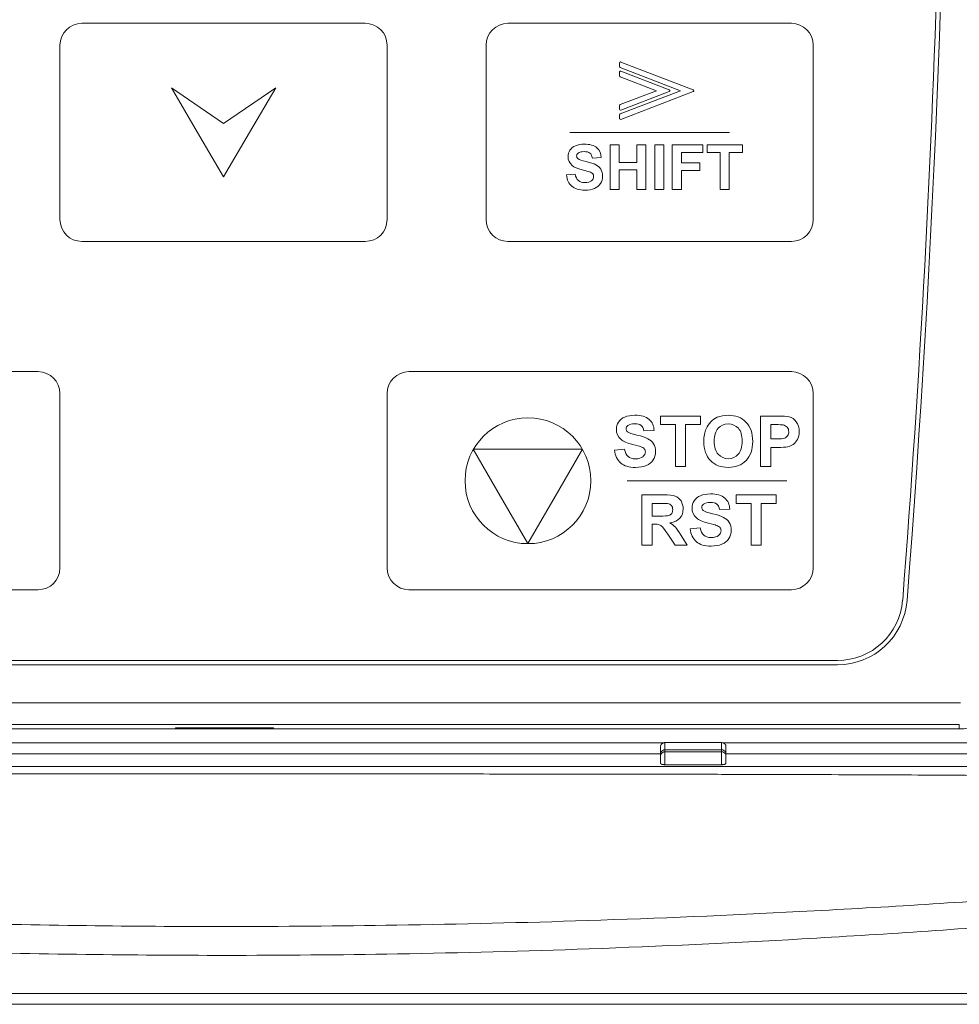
# Model space of a CAD drawing. Header units: millimetres. Extents: x -473 to 23648, y -382 to 1866.
# Tile 117 of 256: x 3739 to 3782, y 84 to 129. Entities that reach past the tile are written whole.
import ezdxf

# ---------------------------------------------------------------- set-up
doc = ezdxf.new("R2010")
doc.units = ezdxf.units.MM
doc.header["$LTSCALE"] = 80
doc.layers.get('0').update_dxf_attribs({"linetype": 'CONTINUOUS'})
for name, color, linetype in [('09_ALL_ROUNDS', 7, 'CONTINUOUS'), ('20_ALL_FEATURES', 7, 'CONTINUOUS'), ('layer 1', 7, 'CONTINUOUS')]:
    doc.layers.add(name, color=color, linetype=linetype)

msp = doc.modelspace()

# ---------------------------------------------------------------- linework, layer by layer
at = {"linetype": 'Continuous', "lineweight": 0}
for p, q in [((3719.831, 99.785), (3776.054, 99.785)), ((3776.054, 99.585), (3719.831, 99.585)), ((3714.195, 97.844), (3781.69, 97.844)), ((3714.243, 96.646), (3781.643, 96.646)), ((3750.193, 96.702), (3745.693, 96.702)), ((3745.693, 96.702), (3745.693, 96.667)), ((3745.693, 96.667), (3750.193, 96.667)), ((3745.943, 96.693), (3749.943, 96.693)), ((3750.193, 96.667), (3750.193, 96.702)), ((3781.643, 96.646), (3781.643, 96.844)), ((3674.995, 84.52), (3820.89, 84.52)), ((3674.995, 84.02), (3820.89, 84.02))]:
    msp.add_line(p, q, dxfattribs=at)
for centre, radius, start, end in [((3158.343, 151.12), 622.8, 355.525768, 4.48928), ((3158.343, 151.12), 622.6, 355.525768, 1.182237), ((3776.054, 102.785), 3, 270, 355.5258), ((3776.054, 102.785), 3.2, 270, 355.5258), ((3781.643, 98.618), 1.972, 270, 0)]:
    msp.add_arc(centre, radius, start, end, dxfattribs=at)
for points, knots in [([(3714.243, 96.844), (3721.73, 96.849), (3736.709, 96.856), (3759.176, 96.856), (3774.155, 96.849), (3781.643, 96.844)], [0, 0, 0, 0, 22.462721, 44.937212, 67.399918, 67.399918, 67.399918, 67.399918]), ([(3747.943, 94.922), (3747.222, 94.922), (3745.754, 94.922), (3743.537, 94.922), (3741.302, 94.922), (3739.086, 94.922), (3736.872, 94.923), (3734.606, 94.923), (3732.203, 94.923), (3729.596, 94.923), (3726.758, 94.924), (3723.782, 94.924), (3720.845, 94.925), (3718.124, 94.926), (3715.689, 94.927), (3714.164, 94.927), (3713.443, 94.928)], [0, 0, 0, 0, 2.160181, 4.406147, 6.650283, 8.86412, 11.055449, 13.29076, 15.662238, 18.265232, 21.113375, 24.174089, 27.195144, 29.924779, 32.336661, 34.500001, 34.500001, 34.500001, 34.500001]), ([(3782.443, 94.928), (3781.73, 94.927), (3780.243, 94.927), (3777.916, 94.926), (3775.395, 94.925), (3772.672, 94.924), (3769.747, 94.924), (3766.753, 94.923), (3763.896, 94.923), (3761.319, 94.923), (3758.989, 94.923), (3756.765, 94.922), (3754.555, 94.922), (3752.33, 94.922), (3750.122, 94.922), (3748.66, 94.922), (3747.943, 94.922)], [0, 0, 0, 0, 2.136676, 4.462188, 6.980853, 9.700442, 12.631502, 15.753897, 18.682545, 21.204402, 23.48372, 25.672061, 27.877331, 30.112252, 32.348791, 34.500001, 34.500001, 34.500001, 34.500001]), ([(3747.943, 94.584), (3747.222, 94.584), (3745.753, 94.584), (3743.536, 94.584), (3741.301, 94.583), (3739.085, 94.581), (3736.871, 94.58), (3734.605, 94.578), (3732.201, 94.575), (3729.593, 94.572), (3726.755, 94.567), (3723.777, 94.561), (3720.839, 94.553), (3718.116, 94.543), (3715.677, 94.531), (3714.15, 94.521), (3713.427, 94.515)], [0, 0, 0, 0, 2.160506, 4.406771, 6.651184, 8.865286, 11.056883, 13.292493, 15.664331, 18.267791, 21.11658, 24.178267, 27.200758, 29.932458, 32.347412, 34.515674, 34.515674, 34.515674, 34.515674]), ([(3782.458, 94.515), (3781.744, 94.521), (3780.254, 94.53), (3777.924, 94.542), (3775.401, 94.551), (3772.676, 94.559), (3769.751, 94.566), (3766.756, 94.571), (3763.898, 94.575), (3761.321, 94.578), (3758.991, 94.58), (3756.766, 94.581), (3754.556, 94.583), (3752.33, 94.584), (3750.123, 94.584), (3748.66, 94.584), (3747.943, 94.584)], [0, 0, 0, 0, 2.141556, 4.470073, 6.990716, 9.711686, 12.643764, 15.76692, 18.696103, 21.218343, 23.497966, 25.686573, 27.892107, 30.127305, 32.364141, 34.515674, 34.515674, 34.515674, 34.515674]), ([(3747.943, 87.587), (3745.835, 87.587), (3741.45, 87.614), (3734.598, 87.746), (3727.185, 87.991), (3719.157, 88.377), (3713.6, 88.735), (3710.711, 88.947)], [0, 0, 0, 0, 6.32226, 13.156695, 20.55903, 28.572845, 37.2647, 37.2647, 37.2647, 37.2647]), ([(3785.174, 88.947), (3781.557, 88.681), (3774.698, 88.255), (3764.918, 87.843), (3756.125, 87.63), (3750.576, 87.587), (3747.943, 87.587)], [0, 0, 0, 0, 10.880652, 20.615436, 29.365164, 37.264506, 37.264506, 37.264506, 37.264506]), ([(3747.943, 86.264), (3745.825, 86.264), (3741.42, 86.293), (3734.537, 86.437), (3727.094, 86.709), (3719.039, 87.136), (3713.465, 87.526), (3710.567, 87.751)], [0, 0, 0, 0, 6.351405, 13.217029, 20.651094, 28.695182, 37.41446, 37.41446, 37.41446, 37.41446]), ([(3785.318, 87.751), (3781.69, 87.469), (3774.809, 87.002), (3764.993, 86.544), (3756.163, 86.31), (3750.588, 86.264), (3747.943, 86.264)], [0, 0, 0, 0, 10.915961, 20.689601, 29.478507, 37.414247, 37.414247, 37.414247, 37.414247])]:
    msp.add_open_spline(points, degree=3, knots=knots, dxfattribs=at)
at = {"layer": '09_ALL_ROUNDS', "linetype": 'Continuous', "lineweight": 0}
for p, q in [((3767.943, 96.015), (3727.943, 96.015)), ((3767.943, 95.072), (3767.943, 95.818)), ((3768.143, 95.005), (3768.143, 96.02)), ((3768.143, 96.02), (3770.743, 96.02)), ((3770.743, 96.02), (3770.743, 95.005)), ((3782.443, 96.003), (3770.943, 96.015)), ((3770.943, 95.818), (3770.943, 95.072)), ((3768.143, 95.689), (3770.743, 95.689)), ((3768.143, 95.598), (3770.743, 95.598)), ((3768.143, 95.005), (3770.743, 95.005))]:
    msp.add_line(p, q, dxfattribs=at)
for centre, start, end in [((3768.143, 95.82), 102.3289, 113.9043), ((3768.143, 95.82), 90.0106, 102.3123), ((3770.743, 95.82), 66.0892, 89.9995)]:
    msp.add_arc(centre, 0.2, start, end, dxfattribs=at)
for points in [[(3767.978, 96.003), (3767.965, 96.004), (3767.953, 96.009), (3767.943, 96.015)], [(3767.999, 95.959), (3768.017, 95.977), (3768.038, 95.992), (3768.062, 96.003)], [(3770.866, 96.003), (3770.852, 96.003), (3770.838, 96.003), (3770.824, 96.003)], [(3768.043, 95.662), (3768.072, 95.679), (3768.108, 95.689), (3768.143, 95.689)], [(3768.043, 95.571), (3768.073, 95.588), (3768.108, 95.598), (3768.143, 95.598)], [(3770.843, 95.662), (3770.813, 95.679), (3770.777, 95.689), (3770.743, 95.689)], [(3770.843, 95.571), (3770.813, 95.588), (3770.777, 95.598), (3770.743, 95.598)]]:
    msp.add_open_spline(points, degree=3, dxfattribs=at)
for points, knots in [([(3767.943, 95.818), (3767.943, 95.844), (3767.952, 95.896), (3767.981, 95.94), (3767.999, 95.959)], [0, 0, 0, 0, 0.077538, 0.1541357, 0.1541357, 0.1541357, 0.1541357]), ([(3768.062, 96.003), (3768.047, 96.003), (3768.019, 96.004), (3767.991, 96.001), (3767.978, 96.003)], [0, 0, 0, 0, 0.04344124, 0.0836304, 0.0836304, 0.0836304, 0.0836304]), ([(3770.824, 96.003), (3770.847, 95.992), (3770.89, 95.962), (3770.933, 95.896), (3770.943, 95.844), (3770.943, 95.818)], [0, 0, 0, 0, 0.076409, 0.1530066, 0.2305447, 0.2305447, 0.2305447, 0.2305447]), ([(3770.943, 96.015), (3770.932, 96.009), (3770.906, 95.999), (3770.88, 96.002), (3770.866, 96.003)], [0, 0, 0, 0, 0.03812325, 0.07837943, 0.07837943, 0.07837943, 0.07837943]), ([(3767.943, 95.489), (3767.943, 95.524), (3767.961, 95.594), (3768.013, 95.645), (3768.043, 95.662)], [0, 0, 0, 0, 0.1034688, 0.2069649, 0.2069649, 0.2069649, 0.2069649]), ([(3767.943, 95.4), (3767.943, 95.434), (3767.961, 95.504), (3768.013, 95.554), (3768.043, 95.571)], [0, 0, 0, 0, 0.1025879, 0.205613, 0.205613, 0.205613, 0.205613]), ([(3770.943, 95.489), (3770.943, 95.524), (3770.924, 95.594), (3770.872, 95.645), (3770.843, 95.662)], [0, 0, 0, 0, 0.1034688, 0.2069649, 0.2069649, 0.2069649, 0.2069649]), ([(3770.943, 95.4), (3770.943, 95.434), (3770.924, 95.504), (3770.872, 95.554), (3770.843, 95.571)], [0, 0, 0, 0, 0.1025879, 0.205613, 0.205613, 0.205613, 0.205613]), ([(3768.143, 95.005), (3768.133, 95.006), (3768.116, 95.006), (3768.095, 95.007), (3768.08, 95.009), (3768.066, 95.01), (3768.055, 95.012), (3768.044, 95.014), (3768.03, 95.017), (3768.014, 95.021), (3767.997, 95.026), (3767.981, 95.033), (3767.966, 95.04), (3767.954, 95.049), (3767.945, 95.059), (3767.943, 95.068), (3767.943, 95.072)], [0, 0, 0, 0, 0.0298504, 0.0487085, 0.0636933, 0.0767543, 0.0886407, 0.0997299, 0.1102362, 0.1299847, 0.148435, 0.1657444, 0.1818702, 0.1966446, 0.2099907, 0.2225628, 0.2225628, 0.2225628, 0.2225628]), ([(3770.943, 95.072), (3770.943, 95.068), (3770.94, 95.059), (3770.931, 95.049), (3770.919, 95.04), (3770.905, 95.033), (3770.889, 95.026), (3770.871, 95.021), (3770.855, 95.017), (3770.842, 95.014), (3770.831, 95.012), (3770.819, 95.01), (3770.805, 95.009), (3770.79, 95.007), (3770.769, 95.006), (3770.753, 95.006), (3770.743, 95.005)], [0, 0, 0, 0, 0.0125721, 0.0259182, 0.0406926, 0.0568184, 0.0741278, 0.0925781, 0.1123266, 0.1228329, 0.1339221, 0.1458085, 0.1588695, 0.1738543, 0.1927124, 0.2225628, 0.2225628, 0.2225628, 0.2225628])]:
    msp.add_open_spline(points, degree=3, knots=knots, dxfattribs=at)
at = {"layer": '20_ALL_FEATURES', "linetype": 'Continuous', "lineweight": 0}
for p, q in [((3767.943, 95.503), (3727.943, 95.503)), ((3782.443, 95.503), (3770.943, 95.503))]:
    msp.add_line(p, q, dxfattribs=at)
at = {"layer": 'layer 1', "color": 0, "lineweight": 0}
for points, knots in [([(3741.401, 128.998), (3741.401, 128.998), (3754.401, 128.998), (3754.401, 128.998), (3754.401, 128.998), (3754.951, 128.998), (3755.401, 128.548), (3755.401, 127.998), (3755.401, 127.998), (3755.401, 127.998), (3755.401, 119.998), (3755.401, 119.998), (3755.401, 119.998), (3755.401, 119.448), (3754.951, 118.998), (3754.401, 118.998), (3754.401, 118.998), (3754.401, 118.998), (3741.401, 118.998), (3741.401, 118.998), (3741.401, 118.998), (3740.851, 118.998), (3740.401, 119.448), (3740.401, 119.998), (3740.401, 119.998), (3740.401, 119.998), (3740.401, 127.998), (3740.401, 127.998), (3740.401, 127.998), (3740.401, 128.548), (3740.851, 128.998), (3741.401, 128.998)], [0, 0, 0, 0, 0.125, 0.125, 0.125, 0.125, 0.25, 0.25, 0.25, 0.25, 0.375, 0.375, 0.375, 0.375, 0.5, 0.5, 0.5, 0.5, 0.625, 0.625, 0.625, 0.625, 0.75, 0.75, 0.75, 0.75, 0.875, 0.875, 0.875, 0.875, 1, 1, 1, 1]), ([(3760.943, 128.998), (3760.943, 128.998), (3773.943, 128.998), (3773.943, 128.998), (3773.943, 128.998), (3774.493, 128.998), (3774.943, 128.548), (3774.943, 127.998), (3774.943, 127.998), (3774.943, 127.998), (3774.943, 119.998), (3774.943, 119.998), (3774.943, 119.998), (3774.943, 119.448), (3774.493, 118.998), (3773.943, 118.998), (3773.943, 118.998), (3773.943, 118.998), (3760.943, 118.998), (3760.943, 118.998), (3760.943, 118.998), (3760.393, 118.998), (3759.943, 119.448), (3759.943, 119.998), (3759.943, 119.998), (3759.943, 119.998), (3759.943, 127.998), (3759.943, 127.998), (3759.943, 127.998), (3759.943, 128.548), (3760.393, 128.998), (3760.943, 128.998)], [0, 0, 0, 0, 0.125, 0.125, 0.125, 0.125, 0.25, 0.25, 0.25, 0.25, 0.375, 0.375, 0.375, 0.375, 0.5, 0.5, 0.5, 0.5, 0.625, 0.625, 0.625, 0.625, 0.75, 0.75, 0.75, 0.75, 0.875, 0.875, 0.875, 0.875, 1, 1, 1, 1]), ([(3766.063, 124.635), (3766.063, 124.635), (3766.063, 124.808), (3766.063, 124.808), (3766.063, 124.808), (3766.063, 124.828), (3766.077, 124.845), (3766.096, 124.85), (3766.096, 124.85), (3766.096, 124.85), (3768.852, 125.908), (3768.852, 125.908), (3768.852, 125.908), (3768.852, 125.908), (3766.092, 126.967), (3766.092, 126.967), (3766.092, 126.967), (3766.073, 126.974), (3766.062, 126.992), (3766.063, 127.01), (3766.063, 127.01), (3766.063, 127.01), (3766.063, 127.18), (3766.063, 127.18), (3766.063, 127.18), (3766.063, 127.204), (3766.083, 127.224), (3766.107, 127.224), (3766.107, 127.224), (3766.113, 127.224), (3766.119, 127.222), (3766.125, 127.22), (3766.125, 127.22), (3766.125, 127.22), (3769.436, 125.949), (3769.436, 125.949), (3769.436, 125.949), (3769.459, 125.94), (3769.47, 125.915), (3769.461, 125.892), (3769.461, 125.892), (3769.457, 125.88), (3769.447, 125.871), (3769.436, 125.867), (3769.436, 125.867), (3769.436, 125.867), (3769.436, 125.867), (3769.436, 125.867), (3769.436, 125.867), (3769.436, 125.867), (3766.123, 124.595), (3766.123, 124.595), (3766.123, 124.595), (3766.1, 124.586), (3766.075, 124.597), (3766.066, 124.62), (3766.066, 124.62), (3766.064, 124.625), (3766.063, 124.63), (3766.063, 124.635), (3766.063, 124.635), (3766.063, 124.635), (3766.063, 124.635), (3766.063, 124.635)], [0, 0, 0, 0, 0.0625, 0.0625, 0.0625, 0.0625, 0.125, 0.125, 0.125, 0.125, 0.1875, 0.1875, 0.1875, 0.1875, 0.25, 0.25, 0.25, 0.25, 0.3125, 0.3125, 0.3125, 0.3125, 0.375, 0.375, 0.375, 0.375, 0.4375, 0.4375, 0.4375, 0.4375, 0.5, 0.5, 0.5, 0.5, 0.5625, 0.5625, 0.5625, 0.5625, 0.625, 0.625, 0.625, 0.625, 0.6875, 0.6875, 0.6875, 0.6875, 0.75, 0.75, 0.75, 0.75, 0.8125, 0.8125, 0.8125, 0.8125, 0.875, 0.875, 0.875, 0.875, 0.9375, 0.9375, 0.9375, 0.9375, 1, 1, 1, 1]), ([(3768.34, 125.867), (3768.34, 125.867), (3766.127, 125.017), (3766.127, 125.017), (3766.127, 125.017), (3766.121, 125.014), (3766.114, 125.012), (3766.107, 125.012), (3766.107, 125.012), (3766.083, 125.012), (3766.063, 125.032), (3766.063, 125.056), (3766.063, 125.056), (3766.063, 125.056), (3766.063, 125.228), (3766.063, 125.228), (3766.063, 125.228), (3766.063, 125.228), (3766.063, 125.228), (3766.063, 125.228), (3766.063, 125.228), (3766.064, 125.246), (3766.074, 125.262), (3766.092, 125.269), (3766.092, 125.269), (3766.092, 125.269), (3767.756, 125.908), (3767.756, 125.908), (3767.756, 125.908), (3767.756, 125.908), (3766.093, 126.546), (3766.093, 126.546), (3766.093, 126.546), (3766.076, 126.552), (3766.063, 126.568), (3766.063, 126.587), (3766.063, 126.587), (3766.063, 126.587), (3766.063, 126.759), (3766.063, 126.759), (3766.063, 126.759), (3766.063, 126.759), (3766.063, 126.759), (3766.063, 126.759), (3766.063, 126.759), (3766.063, 126.764), (3766.064, 126.77), (3766.066, 126.775), (3766.066, 126.775), (3766.075, 126.797), (3766.1, 126.809), (3766.123, 126.8), (3766.123, 126.8), (3766.123, 126.8), (3768.34, 125.949), (3768.34, 125.949), (3768.34, 125.949), (3768.34, 125.949), (3768.34, 125.949), (3768.34, 125.949), (3768.34, 125.949), (3768.352, 125.944), (3768.361, 125.936), (3768.366, 125.924), (3768.366, 125.924), (3768.374, 125.901), (3768.363, 125.876), (3768.34, 125.867)], [0, 0, 0, 0, 0.058824, 0.058824, 0.058824, 0.058824, 0.117647, 0.117647, 0.117647, 0.117647, 0.176471, 0.176471, 0.176471, 0.176471, 0.235294, 0.235294, 0.235294, 0.235294, 0.294118, 0.294118, 0.294118, 0.294118, 0.352941, 0.352941, 0.352941, 0.352941, 0.411765, 0.411765, 0.411765, 0.411765, 0.470588, 0.470588, 0.470588, 0.470588, 0.529412, 0.529412, 0.529412, 0.529412, 0.588235, 0.588235, 0.588235, 0.588235, 0.647059, 0.647059, 0.647059, 0.647059, 0.705882, 0.705882, 0.705882, 0.705882, 0.764706, 0.764706, 0.764706, 0.764706, 0.823529, 0.823529, 0.823529, 0.823529, 0.882353, 0.882353, 0.882353, 0.882353, 0.941176, 0.941176, 0.941176, 0.941176, 1, 1, 1, 1]), ([(3747.901, 121.957), (3747.901, 121.957), (3749.098, 123.998), (3749.098, 123.998), (3749.098, 123.998), (3749.098, 123.998), (3750.294, 126.04), (3750.294, 126.04), (3750.294, 126.04), (3750.294, 126.04), (3747.901, 124.398), (3747.901, 124.398), (3747.901, 124.398), (3747.901, 124.398), (3745.509, 126.04), (3745.509, 126.04), (3745.509, 126.04), (3745.509, 126.04), (3746.705, 123.998), (3746.705, 123.998), (3746.705, 123.998), (3746.705, 123.998), (3747.901, 121.957), (3747.901, 121.957)], [0, 0, 0, 0, 0.166667, 0.166667, 0.166667, 0.166667, 0.333333, 0.333333, 0.333333, 0.333333, 0.5, 0.5, 0.5, 0.5, 0.666667, 0.666667, 0.666667, 0.666667, 0.833333, 0.833333, 0.833333, 0.833333, 1, 1, 1, 1]), ([(3763.626, 122.047), (3763.626, 122.047), (3764.027, 122.087), (3764.027, 122.087), (3764.027, 122.087), (3764.05, 121.952), (3764.099, 121.853), (3764.173, 121.79), (3764.173, 121.79), (3764.247, 121.727), (3764.346, 121.695), (3764.472, 121.695), (3764.472, 121.695), (3764.604, 121.695), (3764.704, 121.723), (3764.771, 121.78), (3764.771, 121.78), (3764.839, 121.836), (3764.872, 121.901), (3764.872, 121.977), (3764.872, 121.977), (3764.872, 122.025), (3764.858, 122.066), (3764.83, 122.099), (3764.83, 122.099), (3764.802, 122.134), (3764.752, 122.163), (3764.681, 122.188), (3764.681, 122.188), (3764.634, 122.205), (3764.523, 122.234), (3764.352, 122.277), (3764.352, 122.277), (3764.131, 122.332), (3763.976, 122.399), (3763.887, 122.479), (3763.887, 122.479), (3763.762, 122.591), (3763.699, 122.728), (3763.699, 122.889), (3763.699, 122.889), (3763.699, 122.993), (3763.729, 123.09), (3763.788, 123.181), (3763.788, 123.181), (3763.847, 123.271), (3763.932, 123.34), (3764.042, 123.387), (3764.042, 123.387), (3764.153, 123.434), (3764.287, 123.458), (3764.444, 123.458), (3764.444, 123.458), (3764.7, 123.458), (3764.892, 123.402), (3765.022, 123.29), (3765.022, 123.29), (3765.151, 123.177), (3765.219, 123.028), (3765.226, 122.84), (3765.226, 122.84), (3765.226, 122.84), (3764.814, 122.822), (3764.814, 122.822), (3764.814, 122.822), (3764.796, 122.927), (3764.758, 123.003), (3764.7, 123.048), (3764.7, 123.048), (3764.643, 123.094), (3764.556, 123.117), (3764.44, 123.117), (3764.44, 123.117), (3764.32, 123.117), (3764.226, 123.093), (3764.159, 123.044), (3764.159, 123.044), (3764.115, 123.012), (3764.093, 122.97), (3764.093, 122.917), (3764.093, 122.917), (3764.093, 122.869), (3764.114, 122.827), (3764.154, 122.793), (3764.154, 122.793), (3764.206, 122.75), (3764.332, 122.704), (3764.533, 122.657), (3764.533, 122.657), (3764.733, 122.61), (3764.881, 122.561), (3764.977, 122.51), (3764.977, 122.51), (3765.073, 122.459), (3765.148, 122.391), (3765.203, 122.303), (3765.203, 122.303), (3765.257, 122.215), (3765.284, 122.107), (3765.284, 121.978), (3765.284, 121.978), (3765.284, 121.861), (3765.252, 121.751), (3765.187, 121.65), (3765.187, 121.65), (3765.122, 121.548), (3765.03, 121.472), (3764.911, 121.422), (3764.911, 121.422), (3764.793, 121.372), (3764.644, 121.348), (3764.467, 121.348), (3764.467, 121.348), (3764.209, 121.348), (3764.011, 121.407), (3763.873, 121.526), (3763.873, 121.526), (3763.735, 121.646), (3763.652, 121.819), (3763.626, 122.047)], [0, 0, 0, 0, 0.033333, 0.033333, 0.033333, 0.033333, 0.066667, 0.066667, 0.066667, 0.066667, 0.1, 0.1, 0.1, 0.1, 0.133333, 0.133333, 0.133333, 0.133333, 0.166667, 0.166667, 0.166667, 0.166667, 0.2, 0.2, 0.2, 0.2, 0.233333, 0.233333, 0.233333, 0.233333, 0.266667, 0.266667, 0.266667, 0.266667, 0.3, 0.3, 0.3, 0.3, 0.333333, 0.333333, 0.333333, 0.333333, 0.366667, 0.366667, 0.366667, 0.366667, 0.4, 0.4, 0.4, 0.4, 0.433333, 0.433333, 0.433333, 0.433333, 0.466667, 0.466667, 0.466667, 0.466667, 0.5, 0.5, 0.5, 0.5, 0.533333, 0.533333, 0.533333, 0.533333, 0.566667, 0.566667, 0.566667, 0.566667, 0.6, 0.6, 0.6, 0.6, 0.633333, 0.633333, 0.633333, 0.633333, 0.666667, 0.666667, 0.666667, 0.666667, 0.7, 0.7, 0.7, 0.7, 0.733333, 0.733333, 0.733333, 0.733333, 0.766667, 0.766667, 0.766667, 0.766667, 0.8, 0.8, 0.8, 0.8, 0.833333, 0.833333, 0.833333, 0.833333, 0.866667, 0.866667, 0.866667, 0.866667, 0.9, 0.9, 0.9, 0.9, 0.933333, 0.933333, 0.933333, 0.933333, 0.966667, 0.966667, 0.966667, 0.966667, 1, 1, 1, 1]), ([(3765.632, 121.384), (3765.632, 121.384), (3765.632, 123.423), (3765.632, 123.423), (3765.632, 123.423), (3765.632, 123.423), (3766.044, 123.423), (3766.044, 123.423), (3766.044, 123.423), (3766.044, 123.423), (3766.044, 122.621), (3766.044, 122.621), (3766.044, 122.621), (3766.044, 122.621), (3766.851, 122.621), (3766.851, 122.621), (3766.851, 122.621), (3766.851, 122.621), (3766.851, 123.423), (3766.851, 123.423), (3766.851, 123.423), (3766.851, 123.423), (3767.262, 123.423), (3767.262, 123.423), (3767.262, 123.423), (3767.262, 123.423), (3767.262, 121.384), (3767.262, 121.384), (3767.262, 121.384), (3767.262, 121.384), (3766.851, 121.384), (3766.851, 121.384), (3766.851, 121.384), (3766.851, 121.384), (3766.851, 122.276), (3766.851, 122.276), (3766.851, 122.276), (3766.851, 122.276), (3766.044, 122.276), (3766.044, 122.276), (3766.044, 122.276), (3766.044, 122.276), (3766.044, 121.384), (3766.044, 121.384), (3766.044, 121.384), (3766.044, 121.384), (3765.632, 121.384), (3765.632, 121.384)], [0, 0, 0, 0, 0.083333, 0.083333, 0.083333, 0.083333, 0.166667, 0.166667, 0.166667, 0.166667, 0.25, 0.25, 0.25, 0.25, 0.333333, 0.333333, 0.333333, 0.333333, 0.416667, 0.416667, 0.416667, 0.416667, 0.5, 0.5, 0.5, 0.5, 0.583333, 0.583333, 0.583333, 0.583333, 0.666667, 0.666667, 0.666667, 0.666667, 0.75, 0.75, 0.75, 0.75, 0.833333, 0.833333, 0.833333, 0.833333, 0.916667, 0.916667, 0.916667, 0.916667, 1, 1, 1, 1]), ([(3767.676, 121.384), (3767.676, 121.384), (3767.676, 123.423), (3767.676, 123.423), (3767.676, 123.423), (3767.676, 123.423), (3768.087, 123.423), (3768.087, 123.423), (3768.087, 123.423), (3768.087, 123.423), (3768.087, 121.384), (3768.087, 121.384), (3768.087, 121.384), (3768.087, 121.384), (3767.676, 121.384), (3767.676, 121.384)], [0, 0, 0, 0, 0.25, 0.25, 0.25, 0.25, 0.5, 0.5, 0.5, 0.5, 0.75, 0.75, 0.75, 0.75, 1, 1, 1, 1]), ([(3768.482, 121.384), (3768.482, 121.384), (3768.482, 123.423), (3768.482, 123.423), (3768.482, 123.423), (3768.482, 123.423), (3769.881, 123.423), (3769.881, 123.423), (3769.881, 123.423), (3769.881, 123.423), (3769.881, 123.078), (3769.881, 123.078), (3769.881, 123.078), (3769.881, 123.078), (3768.895, 123.078), (3768.895, 123.078), (3768.895, 123.078), (3768.895, 123.078), (3768.895, 122.596), (3768.895, 122.596), (3768.895, 122.596), (3768.895, 122.596), (3769.746, 122.596), (3769.746, 122.596), (3769.746, 122.596), (3769.746, 122.596), (3769.746, 122.251), (3769.746, 122.251), (3769.746, 122.251), (3769.746, 122.251), (3768.895, 122.251), (3768.895, 122.251), (3768.895, 122.251), (3768.895, 122.251), (3768.895, 121.384), (3768.895, 121.384), (3768.895, 121.384), (3768.895, 121.384), (3768.482, 121.384), (3768.482, 121.384)], [0, 0, 0, 0, 0.1, 0.1, 0.1, 0.1, 0.2, 0.2, 0.2, 0.2, 0.3, 0.3, 0.3, 0.3, 0.4, 0.4, 0.4, 0.4, 0.5, 0.5, 0.5, 0.5, 0.6, 0.6, 0.6, 0.6, 0.7, 0.7, 0.7, 0.7, 0.8, 0.8, 0.8, 0.8, 0.9, 0.9, 0.9, 0.9, 1, 1, 1, 1]), ([(3770.679, 121.384), (3770.679, 121.384), (3770.679, 123.078), (3770.679, 123.078), (3770.679, 123.078), (3770.679, 123.078), (3770.074, 123.078), (3770.074, 123.078), (3770.074, 123.078), (3770.074, 123.078), (3770.074, 123.423), (3770.074, 123.423), (3770.074, 123.423), (3770.074, 123.423), (3771.695, 123.423), (3771.695, 123.423), (3771.695, 123.423), (3771.695, 123.423), (3771.695, 123.078), (3771.695, 123.078), (3771.695, 123.078), (3771.695, 123.078), (3771.091, 123.078), (3771.091, 123.078), (3771.091, 123.078), (3771.091, 123.078), (3771.091, 121.384), (3771.091, 121.384), (3771.091, 121.384), (3771.091, 121.384), (3770.679, 121.384), (3770.679, 121.384)], [0, 0, 0, 0, 0.125, 0.125, 0.125, 0.125, 0.25, 0.25, 0.25, 0.25, 0.375, 0.375, 0.375, 0.375, 0.5, 0.5, 0.5, 0.5, 0.625, 0.625, 0.625, 0.625, 0.75, 0.75, 0.75, 0.75, 0.875, 0.875, 0.875, 0.875, 1, 1, 1, 1]), ([(3721.878, 113.026), (3721.878, 113.026), (3739.401, 113.026), (3739.401, 113.026), (3739.401, 113.026), (3739.952, 113.026), (3740.401, 112.575), (3740.401, 112.026), (3740.401, 112.026), (3740.401, 112.026), (3740.401, 104.026), (3740.401, 104.026), (3740.401, 104.026), (3740.401, 103.476), (3739.951, 103.026), (3739.401, 103.026), (3739.401, 103.026), (3739.401, 103.026), (3721.878, 103.026), (3721.878, 103.026), (3721.878, 103.026), (3721.328, 103.026), (3720.878, 103.476), (3720.878, 104.026), (3720.878, 104.026), (3720.878, 104.026), (3720.878, 112.026), (3720.878, 112.026), (3720.878, 112.026), (3720.878, 112.576), (3721.328, 113.026), (3721.878, 113.026)], [0, 0, 0, 0, 0.125, 0.125, 0.125, 0.125, 0.25, 0.25, 0.25, 0.25, 0.375, 0.375, 0.375, 0.375, 0.5, 0.5, 0.5, 0.5, 0.625, 0.625, 0.625, 0.625, 0.75, 0.75, 0.75, 0.75, 0.875, 0.875, 0.875, 0.875, 1, 1, 1, 1]), ([(3756.401, 113.028), (3756.401, 113.028), (3773.943, 113.028), (3773.943, 113.028), (3773.943, 113.028), (3774.493, 113.028), (3774.943, 112.578), (3774.943, 112.028), (3774.943, 112.028), (3774.943, 112.028), (3774.943, 104.028), (3774.943, 104.028), (3774.943, 104.028), (3774.943, 103.478), (3774.492, 103.028), (3773.943, 103.028), (3773.943, 103.028), (3773.943, 103.028), (3756.401, 103.028), (3756.401, 103.028), (3756.401, 103.028), (3755.851, 103.028), (3755.401, 103.478), (3755.401, 104.028), (3755.401, 104.028), (3755.401, 104.028), (3755.401, 112.028), (3755.401, 112.028), (3755.401, 112.028), (3755.401, 112.578), (3755.851, 113.028), (3756.401, 113.028)], [0, 0, 0, 0, 0.125, 0.125, 0.125, 0.125, 0.25, 0.25, 0.25, 0.25, 0.375, 0.375, 0.375, 0.375, 0.5, 0.5, 0.5, 0.5, 0.625, 0.625, 0.625, 0.625, 0.75, 0.75, 0.75, 0.75, 0.875, 0.875, 0.875, 0.875, 1, 1, 1, 1]), ([(3772.531, 108.677), (3772.531, 108.677), (3772.531, 110.988), (3772.531, 110.988), (3772.531, 110.988), (3772.531, 110.988), (3773.28, 110.988), (3773.28, 110.988), (3773.28, 110.988), (3773.564, 110.988), (3773.749, 110.976), (3773.835, 110.953), (3773.835, 110.953), (3773.967, 110.919), (3774.079, 110.844), (3774.168, 110.727), (3774.168, 110.727), (3774.257, 110.611), (3774.302, 110.461), (3774.302, 110.277), (3774.302, 110.277), (3774.302, 110.135), (3774.276, 110.016), (3774.225, 109.919), (3774.225, 109.919), (3774.173, 109.822), (3774.108, 109.747), (3774.028, 109.691), (3774.028, 109.691), (3773.949, 109.636), (3773.868, 109.6), (3773.786, 109.582), (3773.786, 109.582), (3773.675, 109.56), (3773.514, 109.549), (3773.302, 109.549), (3773.302, 109.549), (3773.302, 109.549), (3772.998, 109.549), (3772.998, 109.549), (3772.998, 109.549), (3772.998, 109.549), (3772.998, 108.677), (3772.998, 108.677), (3772.998, 108.677), (3772.998, 108.677), (3772.531, 108.677), (3772.531, 108.677)], [0, 0, 0, 0, 0.083333, 0.083333, 0.083333, 0.083333, 0.166667, 0.166667, 0.166667, 0.166667, 0.25, 0.25, 0.25, 0.25, 0.333333, 0.333333, 0.333333, 0.333333, 0.416667, 0.416667, 0.416667, 0.416667, 0.5, 0.5, 0.5, 0.5, 0.583333, 0.583333, 0.583333, 0.583333, 0.666667, 0.666667, 0.666667, 0.666667, 0.75, 0.75, 0.75, 0.75, 0.833333, 0.833333, 0.833333, 0.833333, 0.916667, 0.916667, 0.916667, 0.916667, 1, 1, 1, 1]), ([(3761.86, 105.14), (3760.268, 105.14), (3758.976, 106.432), (3758.976, 108.025), (3758.976, 108.025), (3758.976, 109.618), (3760.268, 110.909), (3761.86, 110.909), (3761.86, 110.909), (3763.453, 110.909), (3764.745, 109.618), (3764.745, 108.025), (3764.745, 108.025), (3764.745, 106.432), (3763.453, 105.14), (3761.86, 105.14)], [0, 0, 0, 0, 0.25, 0.25, 0.25, 0.25, 0.5, 0.5, 0.5, 0.5, 0.75, 0.75, 0.75, 0.75, 1, 1, 1, 1]), ([(3765.832, 109.428), (3765.832, 109.428), (3766.286, 109.473), (3766.286, 109.473), (3766.286, 109.473), (3766.313, 109.32), (3766.369, 109.208), (3766.453, 109.137), (3766.453, 109.137), (3766.536, 109.066), (3766.649, 109.03), (3766.791, 109.03), (3766.791, 109.03), (3766.941, 109.03), (3767.055, 109.061), (3767.13, 109.125), (3767.13, 109.125), (3767.207, 109.189), (3767.245, 109.263), (3767.245, 109.348), (3767.245, 109.348), (3767.245, 109.403), (3767.229, 109.449), (3767.197, 109.488), (3767.197, 109.488), (3767.165, 109.526), (3767.109, 109.56), (3767.029, 109.588), (3767.029, 109.588), (3766.974, 109.607), (3766.849, 109.641), (3766.655, 109.689), (3766.655, 109.689), (3766.405, 109.751), (3766.229, 109.827), (3766.129, 109.918), (3766.129, 109.918), (3765.987, 110.045), (3765.916, 110.2), (3765.916, 110.383), (3765.916, 110.383), (3765.916, 110.501), (3765.949, 110.61), (3766.016, 110.713), (3766.016, 110.713), (3766.082, 110.816), (3766.179, 110.894), (3766.304, 110.947), (3766.304, 110.947), (3766.43, 111.001), (3766.581, 111.028), (3766.759, 111.028), (3766.759, 111.028), (3767.05, 111.028), (3767.268, 110.964), (3767.415, 110.837), (3767.415, 110.837), (3767.561, 110.71), (3767.638, 110.54), (3767.646, 110.327), (3767.646, 110.327), (3767.646, 110.327), (3767.179, 110.307), (3767.179, 110.307), (3767.179, 110.307), (3767.159, 110.426), (3767.116, 110.511), (3767.05, 110.563), (3767.05, 110.563), (3766.985, 110.615), (3766.886, 110.641), (3766.755, 110.641), (3766.755, 110.641), (3766.619, 110.641), (3766.512, 110.614), (3766.436, 110.558), (3766.436, 110.558), (3766.387, 110.522), (3766.362, 110.474), (3766.362, 110.415), (3766.362, 110.415), (3766.362, 110.36), (3766.385, 110.313), (3766.431, 110.274), (3766.431, 110.274), (3766.49, 110.225), (3766.633, 110.173), (3766.86, 110.12), (3766.86, 110.12), (3767.087, 110.066), (3767.255, 110.01), (3767.364, 109.953), (3767.364, 109.953), (3767.473, 109.896), (3767.558, 109.818), (3767.62, 109.718), (3767.62, 109.718), (3767.681, 109.618), (3767.712, 109.496), (3767.712, 109.35), (3767.712, 109.35), (3767.712, 109.217), (3767.675, 109.093), (3767.601, 108.978), (3767.601, 108.978), (3767.528, 108.862), (3767.424, 108.776), (3767.289, 108.72), (3767.289, 108.72), (3767.155, 108.664), (3766.987, 108.636), (3766.786, 108.636), (3766.786, 108.636), (3766.494, 108.636), (3766.269, 108.703), (3766.113, 108.838), (3766.113, 108.838), (3765.956, 108.973), (3765.862, 109.17), (3765.832, 109.428)], [0, 0, 0, 0, 0.033333, 0.033333, 0.033333, 0.033333, 0.066667, 0.066667, 0.066667, 0.066667, 0.1, 0.1, 0.1, 0.1, 0.133333, 0.133333, 0.133333, 0.133333, 0.166667, 0.166667, 0.166667, 0.166667, 0.2, 0.2, 0.2, 0.2, 0.233333, 0.233333, 0.233333, 0.233333, 0.266667, 0.266667, 0.266667, 0.266667, 0.3, 0.3, 0.3, 0.3, 0.333333, 0.333333, 0.333333, 0.333333, 0.366667, 0.366667, 0.366667, 0.366667, 0.4, 0.4, 0.4, 0.4, 0.433333, 0.433333, 0.433333, 0.433333, 0.466667, 0.466667, 0.466667, 0.466667, 0.5, 0.5, 0.5, 0.5, 0.533333, 0.533333, 0.533333, 0.533333, 0.566667, 0.566667, 0.566667, 0.566667, 0.6, 0.6, 0.6, 0.6, 0.633333, 0.633333, 0.633333, 0.633333, 0.666667, 0.666667, 0.666667, 0.666667, 0.7, 0.7, 0.7, 0.7, 0.733333, 0.733333, 0.733333, 0.733333, 0.766667, 0.766667, 0.766667, 0.766667, 0.8, 0.8, 0.8, 0.8, 0.833333, 0.833333, 0.833333, 0.833333, 0.866667, 0.866667, 0.866667, 0.866667, 0.9, 0.9, 0.9, 0.9, 0.933333, 0.933333, 0.933333, 0.933333, 0.966667, 0.966667, 0.966667, 0.966667, 1, 1, 1, 1]), ([(3768.625, 108.677), (3768.625, 108.677), (3768.625, 110.597), (3768.625, 110.597), (3768.625, 110.597), (3768.625, 110.597), (3767.939, 110.597), (3767.939, 110.597), (3767.939, 110.597), (3767.939, 110.597), (3767.939, 110.988), (3767.939, 110.988), (3767.939, 110.988), (3767.939, 110.988), (3769.776, 110.988), (3769.776, 110.988), (3769.776, 110.988), (3769.776, 110.988), (3769.776, 110.597), (3769.776, 110.597), (3769.776, 110.597), (3769.776, 110.597), (3769.092, 110.597), (3769.092, 110.597), (3769.092, 110.597), (3769.092, 110.597), (3769.092, 108.677), (3769.092, 108.677), (3769.092, 108.677), (3769.092, 108.677), (3768.625, 108.677), (3768.625, 108.677)], [0, 0, 0, 0, 0.125, 0.125, 0.125, 0.125, 0.25, 0.25, 0.25, 0.25, 0.375, 0.375, 0.375, 0.375, 0.5, 0.5, 0.5, 0.5, 0.625, 0.625, 0.625, 0.625, 0.75, 0.75, 0.75, 0.75, 0.875, 0.875, 0.875, 0.875, 1, 1, 1, 1]), ([(3769.925, 109.818), (3769.925, 110.054), (3769.96, 110.251), (3770.03, 110.411), (3770.03, 110.411), (3770.083, 110.529), (3770.154, 110.635), (3770.245, 110.728), (3770.245, 110.728), (3770.336, 110.821), (3770.436, 110.891), (3770.544, 110.936), (3770.544, 110.936), (3770.688, 110.997), (3770.854, 111.028), (3771.042, 111.028), (3771.042, 111.028), (3771.383, 111.028), (3771.656, 110.922), (3771.86, 110.711), (3771.86, 110.711), (3772.065, 110.5), (3772.167, 110.206), (3772.167, 109.829), (3772.167, 109.829), (3772.167, 109.456), (3772.065, 109.164), (3771.862, 108.953), (3771.862, 108.953), (3771.659, 108.743), (3771.388, 108.637), (3771.049, 108.637), (3771.049, 108.637), (3770.705, 108.637), (3770.432, 108.742), (3770.229, 108.952), (3770.229, 108.952), (3770.026, 109.162), (3769.925, 109.451), (3769.925, 109.818)], [0, 0, 0, 0, 0.1, 0.1, 0.1, 0.1, 0.2, 0.2, 0.2, 0.2, 0.3, 0.3, 0.3, 0.3, 0.4, 0.4, 0.4, 0.4, 0.5, 0.5, 0.5, 0.5, 0.6, 0.6, 0.6, 0.6, 0.7, 0.7, 0.7, 0.7, 0.8, 0.8, 0.8, 0.8, 0.9, 0.9, 0.9, 0.9, 1, 1, 1, 1]), ([(3770.405, 109.834), (3770.405, 109.572), (3770.466, 109.374), (3770.587, 109.238), (3770.587, 109.238), (3770.708, 109.103), (3770.861, 109.036), (3771.047, 109.036), (3771.047, 109.036), (3771.233, 109.036), (3771.386, 109.103), (3771.505, 109.237), (3771.505, 109.237), (3771.624, 109.371), (3771.684, 109.572), (3771.684, 109.84), (3771.684, 109.84), (3771.684, 110.105), (3771.626, 110.303), (3771.51, 110.433), (3771.51, 110.433), (3771.394, 110.564), (3771.239, 110.629), (3771.047, 110.629), (3771.047, 110.629), (3770.855, 110.629), (3770.7, 110.563), (3770.582, 110.431), (3770.582, 110.431), (3770.464, 110.299), (3770.405, 110.1), (3770.405, 109.834)], [0, 0, 0, 0, 0.125, 0.125, 0.125, 0.125, 0.25, 0.25, 0.25, 0.25, 0.375, 0.375, 0.375, 0.375, 0.5, 0.5, 0.5, 0.5, 0.625, 0.625, 0.625, 0.625, 0.75, 0.75, 0.75, 0.75, 0.875, 0.875, 0.875, 0.875, 1, 1, 1, 1]), ([(3772.998, 110.597), (3772.998, 110.597), (3772.998, 109.941), (3772.998, 109.941), (3772.998, 109.941), (3772.998, 109.941), (3773.253, 109.941), (3773.253, 109.941), (3773.253, 109.941), (3773.437, 109.941), (3773.56, 109.953), (3773.622, 109.978), (3773.622, 109.978), (3773.684, 110.002), (3773.733, 110.039), (3773.768, 110.091), (3773.768, 110.091), (3773.803, 110.143), (3773.821, 110.202), (3773.821, 110.271), (3773.821, 110.271), (3773.821, 110.355), (3773.796, 110.424), (3773.747, 110.479), (3773.747, 110.479), (3773.698, 110.534), (3773.635, 110.568), (3773.559, 110.581), (3773.559, 110.581), (3773.503, 110.592), (3773.391, 110.597), (3773.223, 110.597), (3773.223, 110.597), (3773.223, 110.597), (3772.998, 110.597), (3772.998, 110.597)], [0, 0, 0, 0, 0.111111, 0.111111, 0.111111, 0.111111, 0.222222, 0.222222, 0.222222, 0.222222, 0.333333, 0.333333, 0.333333, 0.333333, 0.444444, 0.444444, 0.444444, 0.444444, 0.555556, 0.555556, 0.555556, 0.555556, 0.666667, 0.666667, 0.666667, 0.666667, 0.777778, 0.777778, 0.777778, 0.777778, 0.888889, 0.888889, 0.888889, 0.888889, 1, 1, 1, 1]), ([(3761.86, 105.14), (3761.86, 105.14), (3760.608, 107.309), (3760.608, 107.309), (3760.608, 107.309), (3760.608, 107.309), (3759.356, 109.478), (3759.356, 109.478), (3759.356, 109.478), (3759.356, 109.478), (3761.86, 109.478), (3761.86, 109.478), (3761.86, 109.478), (3761.86, 109.478), (3764.364, 109.478), (3764.364, 109.478), (3764.364, 109.478), (3764.364, 109.478), (3763.112, 107.309), (3763.112, 107.309), (3763.112, 107.309), (3763.112, 107.309), (3761.86, 105.14), (3761.86, 105.14)], [0, 0, 0, 0, 0.166667, 0.166667, 0.166667, 0.166667, 0.333333, 0.333333, 0.333333, 0.333333, 0.5, 0.5, 0.5, 0.5, 0.666667, 0.666667, 0.666667, 0.666667, 0.833333, 0.833333, 0.833333, 0.833333, 1, 1, 1, 1]), ([(3767.09, 105.069), (3767.09, 105.069), (3767.09, 107.38), (3767.09, 107.38), (3767.09, 107.38), (3767.09, 107.38), (3768.072, 107.38), (3768.072, 107.38), (3768.072, 107.38), (3768.319, 107.38), (3768.499, 107.359), (3768.611, 107.318), (3768.611, 107.318), (3768.723, 107.277), (3768.812, 107.203), (3768.88, 107.097), (3768.88, 107.097), (3768.947, 106.99), (3768.98, 106.869), (3768.98, 106.732), (3768.98, 106.732), (3768.98, 106.559), (3768.929, 106.415), (3768.828, 106.302), (3768.828, 106.302), (3768.726, 106.19), (3768.573, 106.118), (3768.37, 106.089), (3768.37, 106.089), (3768.471, 106.03), (3768.555, 105.965), (3768.62, 105.895), (3768.62, 105.895), (3768.686, 105.824), (3768.774, 105.699), (3768.886, 105.52), (3768.886, 105.52), (3768.886, 105.52), (3769.168, 105.069), (3769.168, 105.069), (3769.168, 105.069), (3769.168, 105.069), (3768.61, 105.069), (3768.61, 105.069), (3768.61, 105.069), (3768.61, 105.069), (3768.273, 105.572), (3768.273, 105.572), (3768.273, 105.572), (3768.153, 105.752), (3768.071, 105.865), (3768.027, 105.912), (3768.027, 105.912), (3767.982, 105.958), (3767.936, 105.99), (3767.886, 106.008), (3767.886, 106.008), (3767.837, 106.025), (3767.759, 106.034), (3767.651, 106.034), (3767.651, 106.034), (3767.651, 106.034), (3767.557, 106.034), (3767.557, 106.034), (3767.557, 106.034), (3767.557, 106.034), (3767.557, 105.069), (3767.557, 105.069), (3767.557, 105.069), (3767.557, 105.069), (3767.09, 105.069), (3767.09, 105.069)], [0, 0, 0, 0, 0.055556, 0.055556, 0.055556, 0.055556, 0.111111, 0.111111, 0.111111, 0.111111, 0.166667, 0.166667, 0.166667, 0.166667, 0.222222, 0.222222, 0.222222, 0.222222, 0.277778, 0.277778, 0.277778, 0.277778, 0.333333, 0.333333, 0.333333, 0.333333, 0.388889, 0.388889, 0.388889, 0.388889, 0.444444, 0.444444, 0.444444, 0.444444, 0.5, 0.5, 0.5, 0.5, 0.555556, 0.555556, 0.555556, 0.555556, 0.611111, 0.611111, 0.611111, 0.611111, 0.666667, 0.666667, 0.666667, 0.666667, 0.722222, 0.722222, 0.722222, 0.722222, 0.777778, 0.777778, 0.777778, 0.777778, 0.833333, 0.833333, 0.833333, 0.833333, 0.888889, 0.888889, 0.888889, 0.888889, 0.944444, 0.944444, 0.944444, 0.944444, 1, 1, 1, 1]), ([(3767.557, 106.403), (3767.557, 106.403), (3767.902, 106.403), (3767.902, 106.403), (3767.902, 106.403), (3768.126, 106.403), (3768.266, 106.412), (3768.322, 106.431), (3768.322, 106.431), (3768.377, 106.45), (3768.421, 106.483), (3768.452, 106.529), (3768.452, 106.529), (3768.484, 106.575), (3768.5, 106.633), (3768.5, 106.702), (3768.5, 106.702), (3768.5, 106.78), (3768.479, 106.843), (3768.437, 106.891), (3768.437, 106.891), (3768.396, 106.939), (3768.337, 106.969), (3768.261, 106.982), (3768.261, 106.982), (3768.224, 106.986), (3768.11, 106.989), (3767.921, 106.989), (3767.921, 106.989), (3767.921, 106.989), (3767.557, 106.989), (3767.557, 106.989), (3767.557, 106.989), (3767.557, 106.989), (3767.557, 106.403), (3767.557, 106.403)], [0, 0, 0, 0, 0.111111, 0.111111, 0.111111, 0.111111, 0.222222, 0.222222, 0.222222, 0.222222, 0.333333, 0.333333, 0.333333, 0.333333, 0.444444, 0.444444, 0.444444, 0.444444, 0.555556, 0.555556, 0.555556, 0.555556, 0.666667, 0.666667, 0.666667, 0.666667, 0.777778, 0.777778, 0.777778, 0.777778, 0.888889, 0.888889, 0.888889, 0.888889, 1, 1, 1, 1]), ([(3769.302, 105.821), (3769.302, 105.821), (3769.757, 105.865), (3769.757, 105.865), (3769.757, 105.865), (3769.783, 105.712), (3769.839, 105.6), (3769.923, 105.529), (3769.923, 105.529), (3770.006, 105.458), (3770.119, 105.422), (3770.261, 105.422), (3770.261, 105.422), (3770.411, 105.422), (3770.525, 105.453), (3770.601, 105.518), (3770.601, 105.518), (3770.677, 105.581), (3770.715, 105.655), (3770.715, 105.74), (3770.715, 105.74), (3770.715, 105.795), (3770.699, 105.842), (3770.667, 105.88), (3770.667, 105.88), (3770.635, 105.919), (3770.579, 105.952), (3770.499, 105.98), (3770.499, 105.98), (3770.444, 105.999), (3770.32, 106.033), (3770.125, 106.081), (3770.125, 106.081), (3769.875, 106.143), (3769.699, 106.219), (3769.599, 106.31), (3769.599, 106.31), (3769.457, 106.437), (3769.386, 106.592), (3769.386, 106.775), (3769.386, 106.775), (3769.386, 106.893), (3769.419, 107.003), (3769.486, 107.105), (3769.486, 107.105), (3769.553, 107.208), (3769.649, 107.286), (3769.774, 107.34), (3769.774, 107.34), (3769.9, 107.393), (3770.051, 107.42), (3770.229, 107.42), (3770.229, 107.42), (3770.52, 107.42), (3770.738, 107.356), (3770.885, 107.229), (3770.885, 107.229), (3771.031, 107.102), (3771.108, 106.932), (3771.116, 106.719), (3771.116, 106.719), (3771.116, 106.719), (3770.649, 106.699), (3770.649, 106.699), (3770.649, 106.699), (3770.629, 106.818), (3770.586, 106.904), (3770.52, 106.955), (3770.52, 106.955), (3770.455, 107.007), (3770.356, 107.033), (3770.225, 107.033), (3770.225, 107.033), (3770.089, 107.033), (3769.983, 107.006), (3769.906, 106.95), (3769.906, 106.95), (3769.857, 106.914), (3769.832, 106.866), (3769.832, 106.807), (3769.832, 106.807), (3769.832, 106.752), (3769.855, 106.705), (3769.901, 106.666), (3769.901, 106.666), (3769.96, 106.617), (3770.103, 106.565), (3770.33, 106.512), (3770.33, 106.512), (3770.557, 106.458), (3770.725, 106.402), (3770.834, 106.345), (3770.834, 106.345), (3770.943, 106.288), (3771.028, 106.21), (3771.09, 106.11), (3771.09, 106.11), (3771.151, 106.011), (3771.182, 105.888), (3771.182, 105.742), (3771.182, 105.742), (3771.182, 105.61), (3771.145, 105.485), (3771.071, 105.37), (3771.071, 105.37), (3770.998, 105.254), (3770.894, 105.168), (3770.759, 105.112), (3770.759, 105.112), (3770.625, 105.056), (3770.457, 105.028), (3770.256, 105.028), (3770.256, 105.028), (3769.964, 105.028), (3769.739, 105.095), (3769.583, 105.23), (3769.583, 105.23), (3769.426, 105.365), (3769.332, 105.562), (3769.302, 105.821)], [0, 0, 0, 0, 0.033333, 0.033333, 0.033333, 0.033333, 0.066667, 0.066667, 0.066667, 0.066667, 0.1, 0.1, 0.1, 0.1, 0.133333, 0.133333, 0.133333, 0.133333, 0.166667, 0.166667, 0.166667, 0.166667, 0.2, 0.2, 0.2, 0.2, 0.233333, 0.233333, 0.233333, 0.233333, 0.266667, 0.266667, 0.266667, 0.266667, 0.3, 0.3, 0.3, 0.3, 0.333333, 0.333333, 0.333333, 0.333333, 0.366667, 0.366667, 0.366667, 0.366667, 0.4, 0.4, 0.4, 0.4, 0.433333, 0.433333, 0.433333, 0.433333, 0.466667, 0.466667, 0.466667, 0.466667, 0.5, 0.5, 0.5, 0.5, 0.533333, 0.533333, 0.533333, 0.533333, 0.566667, 0.566667, 0.566667, 0.566667, 0.6, 0.6, 0.6, 0.6, 0.633333, 0.633333, 0.633333, 0.633333, 0.666667, 0.666667, 0.666667, 0.666667, 0.7, 0.7, 0.7, 0.7, 0.733333, 0.733333, 0.733333, 0.733333, 0.766667, 0.766667, 0.766667, 0.766667, 0.8, 0.8, 0.8, 0.8, 0.833333, 0.833333, 0.833333, 0.833333, 0.866667, 0.866667, 0.866667, 0.866667, 0.9, 0.9, 0.9, 0.9, 0.933333, 0.933333, 0.933333, 0.933333, 0.966667, 0.966667, 0.966667, 0.966667, 1, 1, 1, 1]), ([(3772.095, 105.069), (3772.095, 105.069), (3772.095, 106.989), (3772.095, 106.989), (3772.095, 106.989), (3772.095, 106.989), (3771.409, 106.989), (3771.409, 106.989), (3771.409, 106.989), (3771.409, 106.989), (3771.409, 107.38), (3771.409, 107.38), (3771.409, 107.38), (3771.409, 107.38), (3773.246, 107.38), (3773.246, 107.38), (3773.246, 107.38), (3773.246, 107.38), (3773.246, 106.989), (3773.246, 106.989), (3773.246, 106.989), (3773.246, 106.989), (3772.562, 106.989), (3772.562, 106.989), (3772.562, 106.989), (3772.562, 106.989), (3772.562, 105.069), (3772.562, 105.069), (3772.562, 105.069), (3772.562, 105.069), (3772.095, 105.069), (3772.095, 105.069)], [0, 0, 0, 0, 0.125, 0.125, 0.125, 0.125, 0.25, 0.25, 0.25, 0.25, 0.375, 0.375, 0.375, 0.375, 0.5, 0.5, 0.5, 0.5, 0.625, 0.625, 0.625, 0.625, 0.75, 0.75, 0.75, 0.75, 0.875, 0.875, 0.875, 0.875, 1, 1, 1, 1])]:
    msp.add_open_spline(points, degree=3, knots=knots, dxfattribs=at)
for points in [[(3763.779, 123.998), (3763.779, 123.998), (3771.106, 123.998), (3771.106, 123.998)], [(3766.404, 108.028), (3766.404, 108.028), (3773.731, 108.028), (3773.731, 108.028)]]:
    msp.add_open_spline(points, degree=3, dxfattribs=at)

doc.saveas('drawing.dxf')
